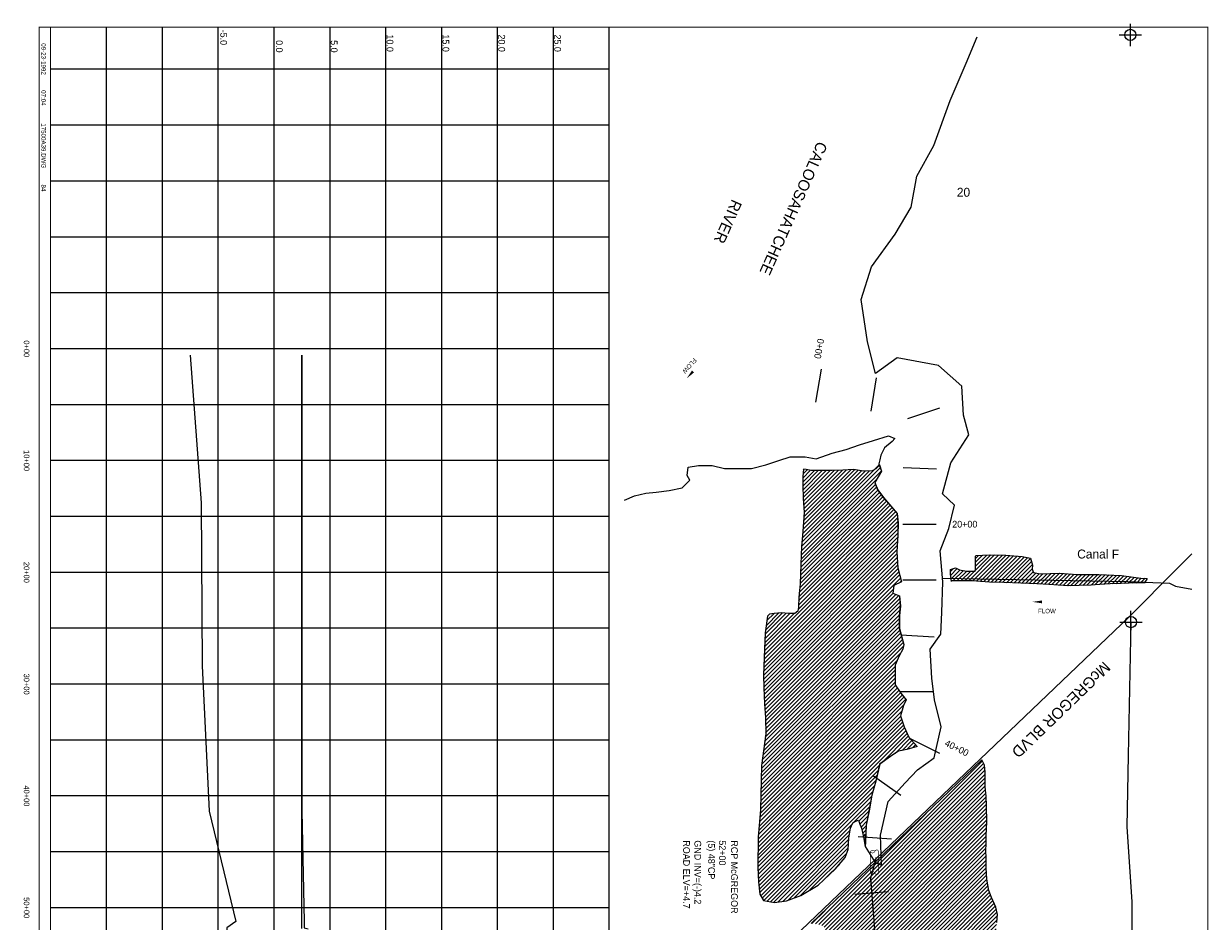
# Model space of a CAD drawing. Extents: x 189185 to 199903, y 791602 to 807637.
# Tile 2 of 2: x 189299 to 199903, y 799608 to 807637. Entities that reach past the tile are written whole.
import ezdxf
from ezdxf.enums import TextEntityAlignment as Align

# ---------------------------------------------------------------- set-up
doc = ezdxf.new("R2010")
doc.units = 0
doc.header["$LTSCALE"] = 800
doc.header["$PDMODE"] = 34
doc.header["$PDSIZE"] = 100
doc.linetypes.add('DASHED', pattern=[0])
doc.linetypes.add('STREAM', pattern=[0])
doc.layers.get('0').update_dxf_attribs({"linetype": 'CONTINUOUS'})
for name, color, linetype in [('BORDER', 1, 'CONTINUOUS'), ('EXISTING', 7, 'CONTINUOUS'), ('GRID', 2, 'CONTINUOUS'), ('MAJROADS', 9, 'CONTINUOUS'), ('SEC', 2, 'CONTINUOUS'), ('STATIONS', 7, 'CONTINUOUS'), ('TEXT', 7, 'CONTINUOUS'), ('TRUNKS', 5, 'STREAM'), ('WATER', 4, 'CONTINUOUS'), ('WETDBA', 12, 'CONTINUOUS'), ('WETFILL', 8, 'CONTINUOUS')]:
    doc.layers.add(name, color=color, linetype=linetype)

# ---------------------------------------------------------------- blocks, each defined once
blk = doc.blocks.new('RCP')
at = {"color": 0, "const_width": 20}
for points in [[(-354, 202, 0.802976), (-374, 67, 0.802976)], [(-374, 67, 0.489412), (-354, -98, 0.489412)], [(-354, -98, 0.606659), (-374, 67, 0.606659)], [(415, 67, 0.606659), (396, -98, 0.606659)], [(415, 67, 0.802976), (396, 202, 0.802976)], [(396, -98, 0.489412), (415, 67, 0.489412)]]:
    blk.add_lwpolyline(points, format="xyb", dxfattribs=at)
for points in [[(396, 202), (-354, 202)], [(-354, -98), (396, -98)]]:
    blk.add_lwpolyline(points, dxfattribs=at)
blk = doc.blocks.new('LOGON')
at = {"color": 0}
blk.add_attdef('DATE', text='', height=1, dxfattribs=at).set_placement((-1.87, 1.76), align=Align.RIGHT)
for tag, p in [('TIME', (1.56, 1.76)), ('DRAWING', (8.97, 1.76)), ('OPERATOR', (22.66, 1.76))]:
    blk.add_attdef(tag, p, '', height=1, dxfattribs=at)
blk = doc.blocks.new('*X')
at = {"color": 0}
for p, q in [((196262, 802959), (196966, 803664)), ((196265, 802998), (196957, 803690)), ((196278, 803647), (196282, 803651)), ((196257, 802884), (196936, 803562)), ((196260, 802922), (196976, 803638)), ((196268, 803036), (196867, 803635)), ((196271, 803075), (196831, 803635)), ((196273, 803571), (196343, 803642)), ((196273, 803536), (196377, 803640)), ((196273, 803501), (196411, 803639)), ((196274, 803113), (196799, 803638)), ((196275, 803609), (196314, 803648)), ((196275, 803467), (196446, 803639)), ((196276, 803151), (196768, 803642)), ((196276, 803433), (196482, 803640)), ((196277, 803399), (196519, 803641)), ((196279, 803189), (196737, 803647)), ((196279, 803365), (196555, 803641)), ((196281, 803332), (196591, 803642)), ((196282, 803227), (196702, 803647)), ((196282, 803298), (196627, 803643)), ((196284, 803265), (196664, 803645)), ((196254, 802740), (196959, 803444)), ((196256, 802813), (196934, 803490)), ((196256, 802776), (196944, 803465)), ((196257, 802848), (196925, 803516)), ((196241, 802549), (197039, 803347)), ((196246, 802590), (197022, 803366)), ((196250, 802629), (197005, 803385)), ((196251, 802666), (196989, 803404)), ((196253, 802703), (196974, 803424)), ((195931, 802063), (197118, 803250)), ((196230, 802398), (197104, 803271)), ((196234, 802437), (197088, 803291)), ((196235, 802473), (197072, 803310)), ((196236, 802509), (197055, 803329)), ((195926, 801952), (197125, 803151)), ((195928, 801989), (197124, 803185)), ((195929, 802026), (197121, 803218)), ((195921, 801841), (197123, 803043)), ((195923, 801878), (197125, 803080)), ((195924, 801915), (197125, 803115)), ((195920, 801805), (197121, 803005)), ((195922, 801771), (197119, 802968)), ((195923, 801737), (197116, 802930)), ((195925, 801703), (197116, 802894)), ((195926, 801669), (197118, 802861)), ((195928, 801635), (197120, 802827)), ((197759, 802653), (197990, 802885)), ((197794, 802653), (198025, 802884)), ((197818, 802748), (197956, 802886)), ((197818, 802854), (197845, 802881)), ((197820, 802785), (197919, 802884)), ((197820, 802821), (197882, 802883)), ((197827, 802650), (198060, 802884)), ((197860, 802648), (198094, 802883)), ((197893, 802646), (198127, 802880)), ((197926, 802643), (198159, 802877)), ((197959, 802641), (198192, 802874)), ((197993, 802640), (198224, 802871)), ((198027, 802639), (198255, 802866)), ((198061, 802637), (198284, 802860)), ((198095, 802636), (198312, 802853)), ((198130, 802635), (198320, 802826)), ((195929, 801601), (197121, 802794)), ((195931, 801568), (197125, 802762)), ((195933, 801534), (197132, 802734)), ((195935, 801501), (197139, 802706)), ((197594, 802736), (197622, 802764)), ((197595, 802702), (197656, 802763)), ((197601, 802672), (197681, 802752)), ((197617, 802653), (197711, 802747)), ((197652, 802653), (197741, 802741)), ((197688, 802653), (197776, 802741)), ((197723, 802653), (197810, 802739)), ((198164, 802634), (198328, 802798)), ((198199, 802633), (198325, 802760)), ((198233, 802632), (198335, 802734)), ((198266, 802630), (198359, 802723)), ((198300, 802629), (198388, 802717)), ((198333, 802627), (198422, 802716)), ((198367, 802625), (198459, 802717)), ((198401, 802624), (198496, 802719)), ((198435, 802622), (198533, 802720)), ((198469, 802621), (198570, 802722)), ((198503, 802620), (198603, 802720)), ((198536, 802618), (198636, 802717)), ((198570, 802616), (198669, 802715)), ((198602, 802613), (198702, 802713)), ((198635, 802610), (198736, 802711)), ((198670, 802610), (198771, 802711)), ((198706, 802611), (198806, 802711)), ((198743, 802612), (198842, 802711)), ((198780, 802613), (198877, 802711)), ((198816, 802615), (198913, 802711)), ((198853, 802616), (198947, 802710)), ((198891, 802619), (198980, 802708)), ((198929, 802621), (199014, 802706)), ((198966, 802623), (199047, 802704)), ((199004, 802626), (199081, 802702)), ((199041, 802627), (199114, 802701)), ((199076, 802627), (199146, 802697)), ((195937, 801468), (197147, 802677)), ((197142, 802638), (197154, 802649)), ((199112, 802628), (199177, 802693)), ((199149, 802629), (199208, 802689)), ((199186, 802631), (199240, 802684)), ((199223, 802632), (199271, 802681)), ((199259, 802633), (199303, 802678)), ((199295, 802634), (199337, 802676)), ((199331, 802635), (199333, 802637)), ((195939, 801435), (197084, 802579)), ((195940, 801400), (197083, 802543)), ((195940, 801365), (197107, 802532)), ((195940, 801330), (197132, 802521)), ((195940, 801295), (197140, 802494)), ((195926, 801174), (197141, 802390)), ((195931, 801215), (197145, 802429)), ((195937, 801255), (197142, 802461)), ((195910, 801052), (197136, 802278)), ((195916, 801093), (197136, 802314)), ((195921, 801134), (197137, 802350)), ((195933, 802100), (196195, 802362)), ((195935, 802137), (196158, 802361)), ((195937, 802175), (196125, 802363)), ((195941, 802214), (196092, 802366)), ((195947, 802255), (196056, 802365)), ((195952, 802297), (196018, 802362)), ((195958, 802338), (195961, 802340)), ((195902, 800938), (197148, 802184)), ((195903, 800974), (197140, 802211)), ((195905, 801012), (197136, 802242)), ((195899, 800829), (197171, 802101)), ((195899, 800793), (197174, 802068)), ((195900, 800866), (197164, 802129)), ((195901, 800902), (197156, 802156)), ((195898, 800757), (197149, 802008)), ((195895, 800648), (197100, 801853)), ((195896, 800684), (197100, 801888)), ((195897, 800721), (197117, 801941)), ((195888, 800535), (197099, 801746)), ((195891, 800573), (197099, 801782)), ((195894, 800612), (197100, 801817)), ((195874, 800380), (197146, 801652)), ((195878, 800419), (197132, 801673)), ((195881, 800457), (197118, 801694)), ((195884, 800496), (197104, 801716)), ((195872, 800343), (197162, 801632)), ((195872, 800307), (197178, 801613)), ((195872, 800272), (197194, 801594)), ((195872, 800236), (197172, 801537)), ((195871, 800165), (197149, 801442)), ((195872, 800200), (197159, 801488)), ((195871, 800129), (197158, 801416)), ((195871, 800094), (197166, 801389)), ((195872, 800059), (197175, 801362)), ((195873, 800025), (197184, 801337)), ((195875, 799991), (197195, 801312)), ((195876, 799957), (197206, 801288)), ((196982, 801028), (197217, 801263)), ((197099, 801109), (197232, 801242)), ((197161, 801136), (197248, 801224)), ((197206, 801146), (197265, 801205)), ((197254, 801158), (197282, 801186)), ((195879, 799925), (196958, 801004)), ((196416, 799578), (197879, 801041)), ((196442, 799569), (197891, 801018)), ((195883, 799893), (196948, 800958)), ((195886, 799861), (196937, 800913)), ((196463, 799555), (197899, 800991)), ((196476, 799532), (197903, 800959)), ((196478, 799499), (197904, 800925)), ((195896, 799836), (196927, 800867)), ((195909, 799814), (196914, 800818)), ((196417, 799332), (197906, 800820)), ((196417, 799296), (197908, 800787)), ((196429, 799379), (197905, 800855)), ((196454, 799440), (197905, 800890)), ((195924, 799793), (196900, 800770)), ((195954, 799788), (196889, 800723)), ((195984, 799783), (196881, 800679)), ((196420, 799264), (197910, 800754)), ((196425, 799233), (197913, 800722)), ((196430, 799203), (197915, 800688)), ((196436, 799174), (197917, 800655)), ((196443, 799146), (197918, 800620)), ((196452, 799120), (197918, 800585)), ((196731, 800494), (196873, 800636)), ((196775, 800502), (196865, 800593)), ((196014, 799778), (196718, 800481)), ((196386, 799584), (197376, 800573)), ((196462, 799094), (197918, 800550)), ((196471, 799067), (197919, 800515)), ((196479, 799040), (197918, 800479)), ((196784, 800476), (196856, 800548)), ((196794, 800451), (196847, 800504)), ((196053, 799781), (196697, 800424)), ((196094, 799786), (196689, 800382)), ((196486, 799011), (197917, 800443)), ((196491, 798981), (197915, 800406)), ((196497, 798952), (197914, 800369)), ((196802, 800423), (196839, 800461)), ((196809, 800395), (196837, 800424)), ((196816, 800367), (196835, 800386)), ((196138, 799795), (196683, 800340)), ((196194, 799816), (196681, 800303)), ((196251, 799837), (196679, 800265)), ((196504, 798923), (197914, 800333)), ((196511, 798895), (197913, 800297)), ((196519, 798868), (197912, 800261)), ((196821, 800337), (196833, 800349)), ((196826, 800306), (196832, 800312)), ((196337, 799888), (196667, 800218)), ((196528, 798841), (197912, 800225)), ((196536, 798814), (197912, 800191)), ((196544, 798787), (197913, 800156)), ((196485, 800001), (196600, 800115)), ((196553, 798760), (197914, 800122)), ((196561, 798733), (197915, 800087)), ((196570, 798707), (197917, 800053)), ((196582, 798683), (197918, 800020)), ((196596, 798662), (197919, 799986)), ((196608, 798639), (197925, 799955)), ((196620, 798615), (197930, 799925)), ((196629, 798589), (197935, 799895)), ((196635, 798560), (197943, 799868)), ((196643, 798532), (197954, 799843)), ((196651, 798505), (197964, 799818)), ((196661, 798479), (197975, 799794)), ((196671, 798454), (197986, 799769)), ((196681, 798429), (197996, 799744)), ((196354, 799587), (196472, 799705)), ((196692, 798405), (198004, 799717)), ((196703, 798380), (198011, 799688)), ((196714, 798356), (198014, 799656)), ((196726, 798332), (198011, 799617)), ((196738, 798309), (198008, 799579)), ((196750, 798286), (198005, 799540)), ((196763, 798263), (198000, 799500)), ((196781, 798246), (197995, 799460)), ((196798, 798228), (197993, 799423)), ((196815, 798209), (197991, 799386)), ((196831, 798190), (197989, 799348)), ((196846, 798170), (197987, 799311)), ((196861, 798149), (197979, 799267)), ((196874, 798127), (197962, 799215)), ((196888, 798105), (197874, 799091)), ((196901, 798083), (197851, 799034)), ((197836, 798982), (197837, 798984)), ((196914, 798061), (197827, 798974)), ((196927, 798039), (197822, 798934)), ((196938, 798014), (197820, 798896)), ((197510, 798551), (197815, 798856)), ((197555, 798560), (197815, 798820)), ((197596, 798566), (197816, 798786)), ((197633, 798568), (197827, 798761)), ((197667, 798566), (197838, 798737)), ((197703, 798567), (197848, 798712)), ((197742, 798570), (197856, 798684)), ((197782, 798576), (197852, 798645)), ((197831, 798589), (197838, 798596)), ((196949, 797990), (197479, 798520)), ((196961, 797966), (197484, 798489)), ((196973, 797943), (197497, 798467)), ((196985, 797920), (197518, 798452)), ((197000, 797900), (197546, 798445)), ((197015, 797879), (197576, 798440)), ((197029, 797857), (197606, 798434)), ((197041, 797835), (197637, 798430)), ((197054, 797812), (197669, 798427)), ((197066, 797788), (197701, 798423)), ((197078, 797765), (197732, 798420)), ((197089, 797741), (197764, 798416)), ((197097, 797714), (197794, 798411)), ((197106, 797688), (197824, 798405)), ((197116, 797662), (197851, 798397)), ((197127, 797638), (197866, 798377)), ((197141, 797616), (197855, 798330)), ((197156, 797596), (197832, 798271)), ((197171, 797575), (197820, 798224)), ((197185, 797554), (197812, 798181)), ((197198, 797532), (197808, 798142)), ((197210, 797508), (197813, 798111)), ((197222, 797485), (197822, 798085)), ((197234, 797462), (197832, 798060)), ((197246, 797438), (197844, 798036)), ((197258, 797414), (197855, 798012)), ((197269, 797391), (197867, 797989)), ((197280, 797366), (197879, 797965)), ((197291, 797342), (197895, 797945)), ((197301, 797317), (197912, 797927)), ((197312, 797292), (197929, 797909)), ((197323, 797268), (197944, 797888)), ((197333, 797243), (197958, 797867)), ((197344, 797218), (197972, 797846)), ((197352, 797191), (197986, 797824)), ((197361, 797165), (198000, 797803)), ((197371, 797139), (198014, 797782)), ((197378, 797111), (198028, 797761)), ((197386, 797083), (198042, 797739)), ((197393, 797055), (198055, 797717)), ((197400, 797027), (198067, 797693)), ((197407, 796999), (198079, 797670)), ((197415, 796971), (198091, 797646)), ((197422, 796942), (198102, 797623)), ((197429, 796914), (198113, 797598)), ((197436, 796886), (198124, 797574)), ((197444, 796858), (198134, 797548)), ((197451, 796830), (198140, 797519)), ((197458, 796802), (198142, 797486)), ((197465, 796774), (198143, 797451)), ((197473, 796746), (198142, 797415)), ((197480, 796718), (198138, 797376)), ((197487, 796689), (198133, 797335)), ((197494, 796661), (198134, 797301)), ((197502, 796633), (198137, 797269)), ((197509, 796605), (198139, 797236)), ((197516, 796577), (198140, 797201)), ((197523, 796549), (198140, 797165)), ((197531, 796521), (198141, 797131)), ((197538, 796493), (198144, 797099)), ((194662, 796764), (194946, 797047)), ((194662, 796728), (194976, 797042)), ((194662, 796693), (195007, 797038)), ((194662, 796658), (195037, 797033)), ((194662, 796622), (195068, 797028)), ((194662, 796587), (195098, 797023)), ((194662, 796551), (195129, 797018)), ((194662, 796516), (195153, 797007)), ((194662, 796481), (195178, 796997)), ((194662, 796445), (195203, 796986)), ((194662, 796410), (195221, 796968)), ((194663, 796799), (194910, 797046)), ((194663, 796835), (194870, 797043)), ((194663, 796870), (194831, 797039)), ((194663, 796906), (194792, 797035)), ((194663, 796941), (194752, 797030)), ((194663, 796976), (194709, 797023)), ((194663, 797012), (194666, 797015)), ((195742, 796041), (196672, 796971)), ((195774, 796037), (196719, 796982)), ((195807, 796035), (196768, 796995)), ((195840, 796032), (196816, 797008)), ((195873, 796030), (196865, 797022)), ((195907, 796028), (196914, 797035)), ((195940, 796026), (196947, 797033)), ((195972, 796023), (196980, 797031)), ((196004, 796020), (197001, 797016)), ((196036, 796016), (197013, 796993)), ((197545, 796465), (198149, 797068)), ((197552, 796436), (198155, 797039)), ((197560, 796408), (198164, 797013)), ((197567, 796380), (198178, 796991)), ((197574, 796352), (198205, 796983)), ((197581, 796324), (198254, 796996)), ((197589, 796296), (198296, 797003)), ((197596, 796268), (198333, 797005)), ((197603, 796240), (198371, 797007)), ((197610, 796212), (198407, 797009)), ((197618, 796183), (198441, 797007)), ((197625, 796155), (198472, 797003)), ((197632, 796127), (198503, 796998)), ((197639, 796099), (198532, 796992)), ((197647, 796071), (198562, 796986)), ((197654, 796043), (198590, 796979)), ((197661, 796015), (198617, 796971)), ((194662, 796374), (195214, 796926)), ((195332, 796090), (196105, 796863)), ((195375, 796098), (196145, 796867)), ((195420, 796107), (196185, 796872)), ((195465, 796117), (196225, 796877)), ((195503, 796119), (196269, 796886)), ((195532, 796113), (196313, 796894)), ((195561, 796107), (196358, 796903)), ((195588, 796098), (196402, 796912)), ((195612, 796087), (196445, 796920)), ((195637, 796077), (196488, 796928)), ((195663, 796067), (196531, 796936)), ((195689, 796058), (196578, 796947)), ((195716, 796049), (196625, 796959)), ((196069, 796013), (197017, 796962)), ((196102, 796012), (197019, 796928)), ((196136, 796010), (197019, 796893)), ((197610, 795822), (198698, 796910)), ((197613, 795860), (198679, 796927)), ((197668, 795987), (198641, 796959)), ((197676, 795959), (198660, 796943)), ((198214, 796391), (198716, 796893)), ((198263, 796405), (198735, 796877)), ((194661, 795949), (195524, 796812)), ((194661, 795985), (195483, 796807)), ((194661, 796020), (195443, 796802)), ((194661, 796056), (195402, 796796)), ((194661, 796091), (195361, 796791)), ((194662, 796339), (195168, 796845)), ((194662, 796304), (195168, 796810)), ((194662, 796268), (195195, 796802)), ((194662, 796233), (195226, 796797)), ((194662, 796197), (195258, 796794)), ((194662, 796162), (195290, 796790)), ((194662, 796127), (195322, 796787)), ((194691, 795944), (195564, 796817)), ((194737, 795954), (195602, 796819)), ((194789, 795971), (195639, 796822)), ((194841, 795988), (195677, 796824)), ((194892, 796003), (195715, 796826)), ((194940, 796016), (195752, 796829)), ((194988, 796029), (195790, 796831)), ((195029, 796034), (195830, 796835)), ((195068, 796038), (195869, 796839)), ((195111, 796046), (195908, 796843)), ((195157, 796056), (195947, 796846)), ((195203, 796067), (195986, 796850)), ((195248, 796076), (196025, 796854)), ((195290, 796083), (196065, 796858)), ((196602, 796441), (197014, 796853)), ((196695, 796498), (197001, 796804)), ((198288, 796394), (198754, 796861)), ((198310, 796381), (198773, 796844)), ((198330, 796365), (198792, 796828)), ((198349, 796349), (198811, 796811)), ((198365, 796330), (198830, 796795)), ((198380, 796309), (198850, 796779)), ((198390, 796284), (198869, 796763)), ((196765, 796533), (196959, 796727)), ((196837, 796569), (196951, 796683)), ((198398, 796256), (198888, 796747)), ((198405, 796229), (198904, 796728)), ((198413, 796202), (198919, 796707)), ((198422, 796175), (198934, 796687)), ((198430, 796148), (198949, 796666)), ((198439, 796121), (198963, 796645)), ((198447, 796094), (198978, 796624)), ((198455, 796066), (198992, 796603)), ((198459, 796035), (199006, 796582)), ((198466, 796007), (199020, 796560)), ((198480, 795985), (199033, 796538)), ((198497, 795967), (199044, 796514)), ((198515, 795950), (199053, 796488)), ((198535, 795934), (199059, 796459)), ((198556, 795919), (199060, 796424)), ((198580, 795908), (199079, 796407)), ((198612, 795905), (199095, 796388)), ((198650, 795908), (199109, 796367)), ((198692, 795915), (199122, 796344)), ((196171, 796010), (196399, 796237)), ((197609, 795786), (198141, 796318)), ((197610, 795752), (198137, 796279)), ((197612, 795718), (198120, 796226)), ((198732, 795919), (199134, 796321)), ((198768, 795920), (199145, 796296)), ((198802, 795919), (199155, 796271)), ((198833, 795914), (199164, 796245)), ((196208, 796012), (196381, 796184)), ((196246, 796014), (196376, 796144)), ((197614, 795685), (198074, 796145)), ((198861, 795907), (199173, 796219)), ((198886, 795896), (199180, 796191)), ((198909, 795884), (199186, 796160)), ((198932, 795872), (199187, 796127)), ((196283, 796016), (196380, 796113)), ((196328, 796025), (196406, 796104)), ((196389, 796051), (196411, 796073)), ((197617, 795652), (198068, 796103)), ((197619, 795620), (198066, 796066)), ((197622, 795587), (198066, 796031)), ((198955, 795860), (199186, 796090)), ((198978, 795847), (199183, 796052)), ((197624, 795448), (198085, 795908)), ((197625, 795554), (198068, 795997)), ((197626, 795520), (198072, 795966)), ((197627, 795486), (198078, 795936)), ((199001, 795835), (199180, 796013)), ((199027, 795825), (199176, 795974)), ((199075, 795838), (199165, 795928)), ((197618, 795336), (198111, 795828)), ((197620, 795372), (198102, 795855)), ((197622, 795410), (198093, 795882)), ((197618, 795300), (198120, 795802)), ((197618, 795265), (198128, 795775)), ((197621, 795233), (198137, 795749)), ((197627, 795203), (198149, 795725)), ((197639, 795179), (198162, 795703)), ((197659, 795164), (198177, 795682)), ((197695, 795165), (198193, 795663)), ((197730, 795165), (198211, 795645)), ((197766, 795165), (198229, 795628)), ((197802, 795165), (198247, 795611)), ((197837, 795166), (198263, 795592)), ((197873, 795166), (198278, 795572)), ((197911, 795169), (198293, 795551)), ((197950, 795172), (198309, 795532)), ((197989, 795176), (198328, 795515)), ((198029, 795180), (198351, 795503)), ((198068, 795184), (198370, 795487)), ((198107, 795188), (198383, 795464)), ((198146, 795192), (198391, 795437)), ((198186, 795196), (198396, 795406)), ((198225, 795200), (198398, 795373)), ((198264, 795204), (198398, 795338)), ((198304, 795208), (198402, 795306)), ((198380, 795249), (198407, 795276)), ((197857, 794726), (198298, 795167)), ((197886, 794720), (198348, 795182)), ((197919, 794717), (198416, 795215)), ((197951, 794714), (198421, 795184)), ((197659, 795059), (197726, 795125)), ((197659, 795093), (197690, 795125)), ((197660, 795024), (197761, 795125)), ((197661, 794989), (197797, 795125)), ((197663, 794956), (197833, 795126)), ((197666, 794924), (197868, 795126)), ((197675, 794897), (197905, 795128)), ((197685, 794872), (197945, 795132)), ((197696, 794848), (197984, 795136)), ((197708, 794825), (198023, 795140)), ((197722, 794803), (198063, 795144)), ((197739, 794785), (198102, 795147)), ((197759, 794770), (198141, 795151)), ((197780, 794755), (198180, 795155)), ((197803, 794742), (198220, 795159)), ((197829, 794733), (198259, 795163)), ((197983, 794711), (198425, 795153)), ((198002, 794694), (198412, 795104)), ((198009, 794666), (198414, 795070)), ((198016, 794638), (198418, 795040)), ((198023, 794609), (198424, 795010)), ((198031, 794581), (198430, 794980)), ((198038, 794553), (198436, 794952)), ((198045, 794525), (198444, 794924)), ((198052, 794497), (198453, 794898)), ((198060, 794469), (198464, 794873)), ((198067, 794441), (198479, 794852)), ((197939, 794030), (198657, 794748)), ((197947, 794073), (198637, 794763)), ((197956, 794118), (198614, 794776)), ((197973, 794170), (198591, 794788)), ((198032, 794264), (198566, 794799)), ((198074, 794413), (198498, 794837)), ((198081, 794385), (198520, 794823)), ((198089, 794356), (198543, 794811)), ((197925, 793910), (198707, 794692)), ((197925, 793874), (198718, 794668)), ((197926, 793840), (198726, 794640)), ((197929, 793949), (198692, 794713)), ((197933, 793989), (198676, 794731)), ((197927, 793806), (198729, 794608)), ((197929, 793772), (198732, 794576)), ((197931, 793739), (198735, 794544)), ((197933, 793706), (198738, 794511)), ((197936, 793674), (198741, 794479)), ((197939, 793641), (198744, 794446)), ((197942, 793609), (198747, 794414)), ((197946, 793577), (198750, 794381)), ((197949, 793545), (198754, 794350)), ((197953, 793513), (198765, 794326)), ((197956, 793482), (198778, 794303)), ((197960, 793450), (198790, 794280)), ((197965, 793419), (198804, 794258)), ((197971, 793390), (198818, 794238)), ((197979, 793363), (198834, 794218)), ((197989, 793337), (198851, 794200)), ((197999, 793312), (198869, 794183)), ((198013, 793291), (198888, 794165)), ((198028, 793271), (198905, 794148)), ((198044, 793251), (198922, 794129)), ((198059, 793231), (198939, 794110)), ((198074, 793211), (198955, 794091)), ((198089, 793191), (198971, 794072)), ((198105, 793170), (198987, 794052)), ((198120, 793150), (199003, 794033)), ((198135, 793130), (199019, 794014)), ((198150, 793110), (199036, 793996)), ((198166, 793090), (199053, 793978)), ((198181, 793070), (199072, 793961)), ((198197, 793050), (199091, 793945)), ((198212, 793030), (199110, 793928)), ((198227, 793010), (199129, 793912)), ((198242, 792989), (199147, 793894)), ((198255, 792967), (199164, 793876)), ((198268, 792945), (199181, 793858)), ((198281, 792922), (199197, 793838)), ((198294, 792900), (199212, 793818)), ((198307, 792878), (199227, 793797)), ((198321, 792856), (199241, 793776)), ((198334, 792834), (199254, 793754)), ((198347, 792812), (199267, 793731)), ((198361, 792790), (199279, 793709)), ((198374, 792768), (199291, 793685)), ((198388, 792747), (199302, 793660)), ((198402, 792725), (199311, 793634)), ((198415, 792703), (199311, 793599)), ((198429, 792682), (199214, 793467)), ((198443, 792660), (199098, 793315)), ((198458, 792640), (199068, 793249)), ((198472, 792619), (199055, 793202)), ((198486, 792598), (199049, 793160)), ((198500, 792576), (199043, 793119)), ((198514, 792555), (199038, 793079)), ((198528, 792533), (199034, 793039)), ((198541, 792511), (199031, 793001)), ((198554, 792489), (199029, 792963)), ((198567, 792466), (199036, 792935)), ((198580, 792444), (199052, 792915)), ((198592, 792420), (199070, 792899)), ((198604, 792397), (199088, 792880)), ((198615, 792373), (199103, 792860)), ((198627, 792349), (199115, 792837)), ((198638, 792325), (199117, 792804)), ((198996, 792647), (199037, 792688)), ((198647, 792298), (198904, 792556)), ((197674, 791962), (198166, 792454)), ((197674, 791997), (198113, 792436)), ((197682, 791934), (198202, 792455)), ((197683, 792041), (198058, 792416)), ((197692, 791909), (198239, 792456)), ((197707, 791889), (198272, 792454)), ((197723, 791870), (198304, 792451)), ((197739, 791850), (198336, 792447)), ((197758, 791834), (198363, 792439)), ((197778, 791818), (198385, 792426)), ((197797, 791802), (198408, 792413)), ((198655, 792271), (198885, 792502)), ((198663, 792244), (198881, 792462)), ((198671, 792216), (198886, 792432)), ((197703, 792097), (198000, 792394)), ((197732, 792161), (197950, 792380)), ((197797, 792262), (197906, 792370)), ((197812, 791782), (198430, 792400)), ((197828, 791762), (198450, 792384)), ((197846, 791745), (198467, 792366)), ((197868, 791732), (198485, 792348)), ((197893, 791721), (198502, 792330)), ((197924, 791717), (198518, 792311)), ((198677, 792187), (198894, 792404)), ((198683, 792157), (198902, 792377)), ((198688, 792127), (198910, 792349)), ((198693, 792097), (198918, 792322)), ((197955, 791712), (198533, 792290)), ((197993, 791715), (198548, 792270)), ((198030, 791716), (198555, 792242)), ((198059, 791711), (198556, 792207)), ((198697, 792066), (198926, 792295)), ((198701, 792034), (198934, 792267)), ((198705, 792002), (198942, 792240)), ((198707, 791970), (198950, 792213)), ((198087, 791703), (198554, 792170)), ((198112, 791693), (198545, 792126)), ((198714, 791942), (198958, 792185)), ((198721, 791913), (198966, 792158)), ((198728, 791885), (198975, 792131)), ((198733, 791854), (198983, 792104)), ((198730, 791746), (199008, 792023)), ((198730, 791710), (199016, 791996)), ((198736, 791821), (198991, 792077)), ((198736, 791787), (199000, 792050)), ((198135, 791680), (198433, 791978)), ((198158, 791668), (198431, 791941)), ((198179, 791654), (198437, 791912)), ((198211, 791650), (198444, 791884)), ((198730, 791675), (199025, 791969)), ((198741, 791650), (199034, 791943)), ((198777, 791650), (199043, 791917)), ((198812, 791651), (199052, 791890)), ((198246, 791650), (198453, 791857)), ((198281, 791650), (198468, 791836)), ((198317, 791650), (198482, 791815)), ((198352, 791650), (198502, 791800)), ((198387, 791650), (198526, 791789)), ((198423, 791650), (198551, 791778)), ((198848, 791651), (199063, 791866)), ((198883, 791651), (199075, 791843)), ((198919, 791651), (199087, 791819)), ((198955, 791651), (199100, 791796)), ((198990, 791652), (199116, 791777)), ((198458, 791650), (198575, 791767)), ((198493, 791650), (198600, 791756)), ((198529, 791650), (198622, 791743)), ((198564, 791650), (198643, 791728)), ((198600, 791650), (198663, 791714)), ((198635, 791650), (198683, 791699)), ((198670, 791650), (198700, 791680)), ((199026, 791652), (199132, 791758)), ((199061, 791652), (199148, 791739)), ((199097, 791652), (199164, 791720)), ((199133, 791653), (199179, 791699)), ((199168, 791653), (199193, 791678)), ((199204, 791653), (199208, 791657))]:
    blk.add_line(p, q, dxfattribs=at)

msp = doc.modelspace()

# ---------------------------------------------------------------- linework, layer by layer
at = {"layer": 'BORDER', "color": 0, "const_width": 10}
msp.add_lwpolyline([(189438, 807607), (189438, 791607), (199898, 791607), (199898, 807607)], close=True, dxfattribs=at)
for points in [[(189538, 807607), (189538, 791607)], [(194538, 807607), (194538, 791607)]]:
    msp.add_lwpolyline(points, dxfattribs=at)
at = {"layer": 'EXISTING', "color": 0, "linetype": 'DASHED'}
msp.add_lwpolyline([(190788, 804672), (190888, 803352), (190898, 801892), (190958, 800592), (191198, 799605), (191118, 799550), (191118, 799504), (191278, 799463), (191258, 798802), (191208, 797602), (191338, 796382), (191448, 796282), (191288, 795282), (191368, 794457), (191218, 794407), (191218, 794357), (191348, 794307), (191318, 793782), (191278, 792732), (191278, 792232)], dxfattribs=at)
at = {"layer": 'EXISTING', "color": 0}
msp.add_lwpolyline([(191788, 799543), (191788, 799550), (191788, 799605), (191788, 800592), (191788, 801892), (191788, 803352), (191788, 804672), (191788, 803352), (191789, 801892), (191790, 800592), (191811, 799605), (191809, 799550), (191845, 799541)], dxfattribs=at)
at = {"layer": 'GRID', "color": 0}
for points in [[(190038, 807607), (190038, 791607)], [(190538, 807607), (190538, 791607)], [(191038, 807607), (191038, 791607)], [(191538, 807607), (191538, 791607)], [(192038, 807607), (192038, 791607)], [(192538, 807607), (192538, 791607)], [(193038, 807607), (193038, 791607)], [(193538, 807607), (193538, 791607)], [(194038, 807607), (194038, 791607)], [(189538, 807232), (194538, 807232)], [(189538, 806732), (194538, 806732)], [(189538, 806232), (194538, 806232)], [(189538, 805732), (194538, 805732)], [(189538, 805232), (194538, 805232)], [(189538, 804732), (194538, 804732)], [(189538, 804232), (194538, 804232)], [(189538, 803732), (194538, 803732)], [(189538, 803232), (194538, 803232)], [(189538, 802732), (194538, 802732)], [(189538, 802232), (194538, 802232)], [(189538, 801732), (194538, 801732)], [(189538, 801232), (194538, 801232)], [(189538, 800732), (194538, 800732)], [(189538, 800232), (194538, 800232)], [(189538, 799732), (194538, 799732)]]:
    msp.add_lwpolyline(points, dxfattribs=at)
at = {"layer": 'MAJROADS', "color": 0}
for points in [[(199756, 802894), (199625, 802763), (199195, 802331), (196258, 799529), (195330, 798647), (194678, 798016)], [(199210, 802284), (199185, 801090), (199172, 800453), (199217, 799783), (199212, 798023), (199255, 797143), (199227, 796724), (199217, 796456), (199257, 796238), (199290, 796121), (199348, 796045), (199414, 795969), (199489, 795910), (199597, 795825)]]:
    msp.add_lwpolyline(points, dxfattribs=at)
at = {"layer": 'SEC', "color": 0}
for p in [(199205, 807537), (199210, 802284)]:
    msp.add_point(p, dxfattribs=at)
at = {"layer": 'STATIONS', "color": 0}
for p, q in [((196436, 804548), (196388, 804252)), ((196930, 804468), (196882, 804172)), ((197495, 804197), (197211, 804102)), ((197471, 803652), (197172, 803664)), ((197467, 803158), (197167, 803158)), ((197467, 802658), (197167, 802658)), ((197450, 802150), (197150, 802167)), ((197439, 801659), (197139, 801659)), ((197498, 801108), (197230, 801242)), ((197151, 800734), (196905, 800906)), ((197068, 800342), (196769, 800362)), ((197039, 799872), (196740, 799848))]:
    msp.add_line(p, q, dxfattribs=at)
at = {"layer": 'TRUNKS', "color": 0}
for points in [[(195234, 804464, 0, 25, 0), (195290, 804526, 0, 0, -0.087559), (195330, 804557, 0, 0, 0.245722), (195355, 804594, 0, 0, -0.309425), (195400, 804645, 0, 0, 0), (195423, 804669, 0, 0, 0)], [(198329, 802465, 0, 25, 0), (198413, 802465, 0, 0, -0.087559), (198463, 802456, 0, 0, 0.245722), (198507, 802462, 0, 0, -0.309425), (198575, 802463, 0, 0, 0), (198609, 802462, 0, 0, 0)]]:
    msp.add_lwpolyline(points, format="xyseb", dxfattribs=at)
for points in [[(197524, 802676), (199181, 802648), (199554, 802631), (199609, 802605), (199756, 802580)], [(196929, 800177), (196879, 799994), (196934, 799306), (197142, 798230), (198773, 791901), (198754, 791689)]]:
    msp.add_lwpolyline(points, dxfattribs=at)
at = {"layer": 'WATER', "color": 0}
for points in [[(196831, 800277), (196922, 800134), (196976, 800111), (196969, 800379), (197038, 800680), (197190, 800847), (197299, 800963), (197450, 801071), (197511, 801347), (197453, 801590), (197429, 801783), (197414, 802043), (197507, 802176), (197516, 802369), (197526, 802645), (197503, 802922), (197579, 803122), (197630, 803331), (197522, 803432), (197599, 803708), (197760, 803958), (197710, 804135), (197695, 804394), (197487, 804580), (197119, 804649), (196925, 804507), (196851, 804792), (196795, 805170), (196889, 805462), (197100, 805754), (197243, 805996), (197295, 806272), (197447, 806548), (197592, 806949), (197736, 807283), (197835, 807519)], [(194678, 803374), (194767, 803413), (194867, 803438), (194959, 803446), (195077, 803462), (195194, 803486), (195262, 803553), (195237, 803595), (195246, 803670), (195338, 803686), (195463, 803685), (195572, 803659), (195714, 803658), (195815, 803658), (195941, 803690), (196058, 803731), (196159, 803764), (196293, 803763), (196393, 803746), (196536, 803795), (196662, 803828), (196779, 803869), (196905, 803910), (197039, 803951), (197098, 803926), (197072, 803901), (197005, 803842), (196971, 803776), (196962, 803736)], [(196957, 803690), (196978, 803633), (196918, 803533), (196943, 803466), (196993, 803399), (197068, 803315), (197117, 803256), (197125, 803172), (197124, 803063), (197115, 802912), (197123, 802770), (197155, 802644), (197088, 802611), (197079, 802544), (197138, 802519), (197145, 802427), (197136, 802343), (197136, 802226), (197177, 802083), (197168, 802041), (197134, 801983), (197100, 801899), (197099, 801724), (197149, 801648), (197199, 801589), (197173, 801539), (197147, 801447), (197180, 801346), (197221, 801254), (197296, 801170), (197204, 801145), (197129, 801129), (197078, 801096), (196960, 801013), (196926, 800862), (196891, 800737), (196865, 800595), (196839, 800469), (196832, 800314), (196830, 800277), (196830, 800277)], [(196958, 803690), (196978, 803633), (196919, 803533), (196944, 803466), (196994, 803399), (197068, 803315), (197118, 803256), (197126, 803172), (197125, 803063), (197116, 802912), (197123, 802770), (197156, 802644), (197089, 802611), (197080, 802544), (197139, 802519), (197146, 802427), (197137, 802343), (197137, 802226), (197178, 802083), (197169, 802041), (197135, 801983), (197101, 801899), (197100, 801724), (197150, 801648), (197199, 801589), (197174, 801539), (197148, 801447), (197181, 801346), (197222, 801254), (197297, 801170), (197205, 801145), (197129, 801129), (197079, 801096), (196961, 801013), (196927, 800862), (196892, 800737), (196866, 800595), (196840, 800469), (196833, 800314), (196831, 800277), (196831, 800277)], [(196962, 803736), (196954, 803700), (196957, 803691)], [(196957, 803691), (196958, 803690)]]:
    msp.add_lwpolyline(points, dxfattribs=at)
at = {"layer": 'WETDBA', "color": 0}
for points in [[(196958, 803689), (196926, 803655), (196893, 803636), (196816, 803635), (196726, 803648), (196632, 803643), (196535, 803641), (196448, 803639), (196347, 803641), (196304, 803650), (196278, 803651), (196273, 803586), (196273, 803510), (196277, 803390), (196284, 803268), (196273, 803093), (196262, 802959), (196257, 802883), (196256, 802798), (196250, 802625), (196236, 802507), (196233, 802419), (196228, 802383), (196203, 802362), (196146, 802360), (196081, 802367), (196018, 802362), (195976, 802354), (195958, 802338), (195937, 802188), (195930, 802041), (195920, 801811), (195925, 801696), (195931, 801554), (195939, 801429), (195941, 801286)], [(196958, 803689), (196958, 803689)], [(197605, 802646), (197594, 802712), (197594, 802755), (197641, 802770), (197676, 802753), (197739, 802741), (197763, 802741), (197807, 802739), (197816, 802739), (197820, 802760), (197820, 802823), (197818, 802853), (197818, 802873), (197821, 802880), (197948, 802886), (198090, 802883), (198235, 802870), (198312, 802855), (198329, 802793), (198325, 802757), (198338, 802727), (198399, 802715), (198573, 802722), (198726, 802711), (198924, 802711), (199126, 802700), (199233, 802685), (199300, 802678), (199354, 802675), (199332, 802635), (199193, 802632), (199123, 802628), (199024, 802627), (198933, 802621), (198852, 802616), (198745, 802612), (198650, 802609), (198558, 802616), (198479, 802621), (198367, 802625), (198225, 802633), (198073, 802637), (197943, 802642), (197788, 802653), (197607, 802653)], [(195941, 801286), (195904, 801001), (195894, 800606), (195873, 800359), (195871, 800090), (195876, 799961), (195887, 799849), (195922, 799793), (196020, 799777), (196126, 799790), (196254, 799838), (196410, 799932), (196564, 800074), (196653, 800178), (196678, 800249), (196684, 800350), (196700, 800442), (196722, 800489), (196747, 800502), (196771, 800512), (196784, 800476), (196797, 800442), (196817, 800363), (196831, 800278)], [(196831, 800278), (196831, 800277)]]:
    msp.add_lwpolyline(points, dxfattribs=at)
msp.add_lwpolyline([(198009, 799597), (198015, 799668), (198001, 799733), (197963, 799821), (197937, 799884), (197919, 799986), (197915, 800086), (197913, 800170), (197911, 800248), (197913, 800295), (197914, 800372), (197919, 800496), (197918, 800640), (197913, 800727), (197906, 800811), (197904, 800942), (197898, 801005), (197874, 801052), (196349, 799587, -0.055927)], format="xyb", dxfattribs=at)

# ---------------------------------------------------------------- block references
at = {"layer": 'EXISTING', "color": 0, "xscale": 0.25, "yscale": 0.25, "zscale": 0.25, "rotation": 270}
msp.add_blockref('RCP', (196902, 800141), dxfattribs=at)
at = {"layer": 'TEXT', "color": 0, "xscale": 40, "yscale": 40, "zscale": 40, "rotation": 270}
msp.add_blockref('LOGON', (189387, 807105), dxfattribs=at).add_auto_attribs({'DATE': '09-23-1992', 'TIME': '07:04', 'OPERATOR': '84', 'DRAWING': '17500A39.DWG'})
at = {"layer": 'WETFILL', "color": 0}
msp.add_blockref('*X', (0, 0), dxfattribs=at)
msp.add_blockref('*X', (0, 0), dxfattribs=at)
msp.add_blockref('*X', (0, 0), dxfattribs=at)
msp.add_blockref('*X', (0, 0), dxfattribs=at)
msp.add_blockref('*X', (0, 0), dxfattribs=at)
msp.add_blockref('*X', (0, 0), dxfattribs=at)

# ---------------------------------------------------------------- texts
at = {"layer": 'EXISTING', "color": 0}
for s, p in [('ROAD ELV=+4.7', (195202, 800332)), ('GND INV=(-)4.2', (195303, 800332)), ('(5) 48"CP', (195426, 800332)), ('52+00', (195523, 800332)), ('RCP McGREGOR', (195631, 800332))]:
    msp.add_text(s, height=60, rotation=270, dxfattribs=at).set_placement(p)
at = {"layer": 'STATIONS', "color": 0}
for s, rotation, p in [('0+00', 259.6764, (196390, 804735)), ('40+00', 333.4349, (197638, 801131))]:
    msp.add_text(s, height=60, rotation=rotation, dxfattribs=at).set_placement(p, align=Align.CENTER)
msp.add_text('20+00', height=60, dxfattribs=at).set_placement((197723, 803130), align=Align.CENTER)
at = {"layer": 'TEXT', "color": 0}
for s, height, rotation, p in [('-5.0', 60, 270, (191059, 807584)), ('0.0', 60, 270, (191557, 807490)), ('5.0', 60, 270, (192048, 807490)), ('10.0', 60, 270, (192548, 807541)), ('15.0', 60, 270, (193048, 807541)), ('20.0', 60, 270, (193548, 807541)), ('25.0', 60, 270, (194048, 807541)), ('McGREGOR BLVD', 100, 224, (198967, 801938))]:
    msp.add_text(s, height=height, rotation=rotation, dxfattribs=at).set_placement(p)
msp.add_text('20', height=80, dxfattribs=at).set_placement((197711, 806089), align=Align.CENTER)
for s, p in [('0+00', (189300, 804729)), ('10+00', (189300, 803729)), ('20+00', (189300, 802729)), ('30+00', (189300, 801729)), ('40+00', (189300, 800729)), ('50+00', (189300, 799729))]:
    msp.add_text(s, height=50, rotation=270, dxfattribs=at).set_placement(p, align=Align.CENTER)
at = {"layer": 'TRUNKS', "color": 0}
msp.add_text('FLOW', height=40, rotation=228.0128, dxfattribs=at).set_placement((195244, 804590), align=Align.CENTER)
msp.add_text('Canal F', height=80, dxfattribs=at).set_placement((198729, 802853))
msp.add_text('FLOW', height=40, dxfattribs=at).set_placement((198458, 802363), align=Align.CENTER)
at = {"layer": 'WATER', "color": 0}
for s, p in [('CALOOSAHATCHEE', (196406, 806592)), ('RIVER', (195640, 806073))]:
    msp.add_text(s, height=100, rotation=246, dxfattribs=at).set_placement(p)

doc.saveas('drawing.dxf')
